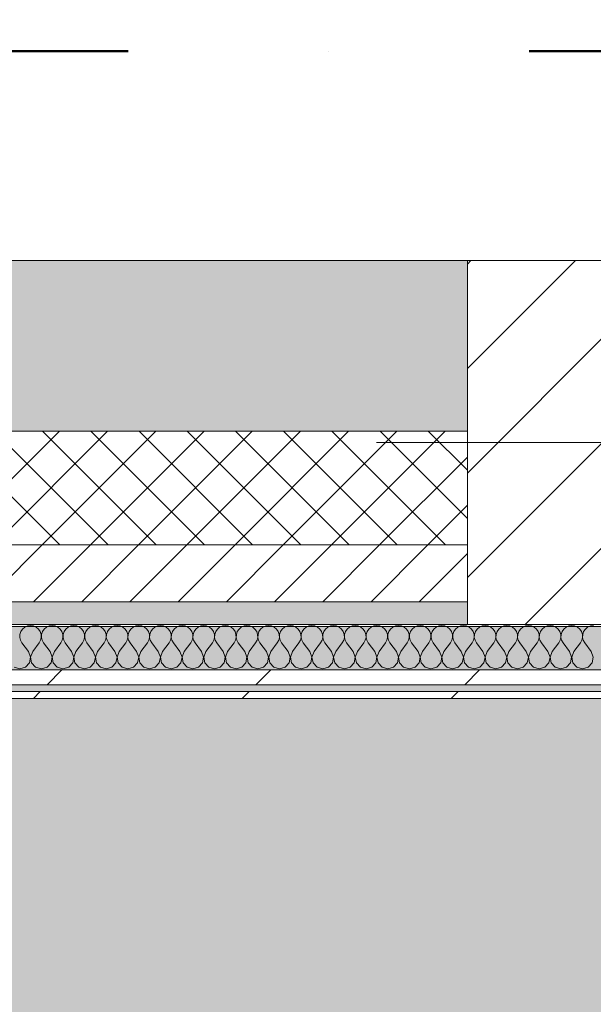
# Model space of a CAD drawing. Header units: millimetres. Extents: x -30280 to 19093, y -19284 to 4746.
# Tile 213 of 256: x -4143 to -3638, y -12673 to -11807. Entities that reach past the tile are written whole.
import ezdxf

# ---------------------------------------------------------------- set-up
doc = ezdxf.new("R2010")
doc.units = ezdxf.units.MM
doc.header["$MEASUREMENT"] = 0
doc.linetypes.add('Punto & Rayas', pattern=[670.277762, 317.5, -176.388889, 0, -176.388874])
doc.linetypes.add('Wipeout_Contour', pattern=[1000, 0, -1000])
for name, color, linetype, lineweight, true_color in [('01_2D_Ambit_Pluma_Nº__242', 7, 'Continuous', 50, 0xfb0013), ('12_FAÇ_Façana_Pluma_Nº__102', 7, 'Continuous', 5, 0xcccccc), ('12_FAÇ_Façana_Pluma_Nº__174', 7, 'Continuous', 13, 0xe4ad2c), ('12_FAÇ_Façana_Pluma_Nº__176', 7, 'Continuous', 15, 0x93a0c6), ('Nuevo_07_CR_Cel Ras pladur_Pluma_Nº__102', 7, 'Continuous', 5, 0xcccccc), ('Nuevo_08_E_Envans secs_Pluma_Nº__102', 7, 'Continuous', 5, 0xcccccc), ('Nuevo_08_E_Envans secs_Pluma_Nº__171', 171, 'Continuous', 13, 0xaaaaff), ('Nuevo_08_E_Envans secs_Pluma_Nº__177', 7, 'Continuous', 15, 0xf7e046)]:
    doc.layers.add(name, color=color, linetype=linetype, lineweight=lineweight, true_color=true_color)
for name, color, linetype in [('10_ESTR_Pilars', 7, 'Continuous'), ('12_FAÇ_Façana', 7, 'Continuous'), ('Nuevo_07_CR_Cel Ras pladur', 7, 'Continuous'), ('Nuevo_08_E_Envans secs', 7, 'Continuous')]:
    doc.layers.add(name, color=color, linetype=linetype)
for name, color, linetype, lineweight in [('10_ESTR_Pilars_Pluma_Nº__20', 1, 'Continuous', 5), ('10_ESTR_Pilars_Pluma_Nº__28', 7, 'Continuous', 20), ('10_ESTR_Pilars_Pluma_Nº__42', 8, 'Continuous', 25), ('12_FAÇ_Façana_Pluma_Nº__2', 8, 'Continuous', 5), ('12_FAÇ_Façana_Pluma_Nº__7', 7, 'Continuous', 5), ('Nuevo_08_E_Envans secs_Pluma_Nº__1', 7, 'Continuous', 5)]:
    doc.layers.add(name, color=color, linetype=linetype, lineweight=lineweight)
pattern_1 = [(45, (0, 0), (-183.848, 183.848), [195, -65]), (45, (7e-14, 183.85), (-183.8478, 183.8478), [195, -65])]

# ---------------------------------------------------------------- blocks, each defined once
blk = doc.blocks.new('Forjado_1_1', base_point=(-28050.85, 1700.85))
at = {"layer": 'Nuevo_07_CR_Cel Ras pladur_Pluma_Nº__102', "linetype": 'Continuous', "lineweight": 0, "true_color": 0x333333}
h = blk.add_hatch(color=250, dxfattribs=at)
h.paths.add_polyline_path([(-28050.85, 1700.85), (-1702.11, 1700.85), (-1556.11, 1700.85), (-1556.11, -1703.98), (-1619.11, -1703.98), (-1619.11, -6940.7), (-1544.11, -6940.7), (-1544.11, -7505.7), (-1616.26, -7505.7), (-1616.05, -11923.98), (-1552.9, -11923.98), (-1552.9, -12503.98), (-2036.11, -12503.98), (-2036.11, -12340.7), (-6985.39, -12340.7), (-6985.39, -12549.28), (-7491.4, -12549.28), (-7491.4, -12393.7), (-10655.85, -12393.7), (-10657.1, -13685.07), (-1603.63, -13694.56), (-1609.23, -16937.98), (375.89, -16937.98), (375.89, -16738.98), (1128.89, -16738.98), (1128.89, -17066.98), (2622.91, -17066.98), (5778.89, -17066.98), (5778.89, -16738.98), (6378.89, -16738.98), (6378.89, -12488.98), (5778.89, -12488.98), (5763.89, -12069.98), (3832.9, -12069.98), (2768.91, -12069.98), (2768.91, -12619.14), (2622.91, -12619.14), (2622.91, -12069.98), (843.89, -12069.98), (843.89, -12503.98), (363.89, -12503.98), (363.89, -11923.98), (6641.89, -11923.98), (6627.87, -9203.97), (6003.89, -9207.42), (6010.89, -7490.7), (5790.89, -7490.7), (5790.89, -6940.7), (6010.89, -6940.7), (6010.89, -1710.7), (5770.89, -1710.7), (5770.89, 3861.73), (-28038.85, 3861.73)])
h.paths.add_polyline_path([(7.39, -9099.15), (-1192.61, -9099.15), (-1192.61, 1700.85), (7.39, 1700.85)], flags=0)
h.paths.add_polyline_path([(-1181.11, -11348.2), (-1181.11, -9848.2), (5718.89, -9848.2), (5718.89, -11348.2)], flags=0)
h.paths.add_polyline_path([(38, -16371.48), (-1162, -16371.48), (-1162, -12771.48), (38, -12771.48)], flags=0)
h.paths.add_polyline_path([(2309.36, -16371.48), (1109.36, -16371.48), (1109.36, -12771.48), (2309.36, -12771.48)], flags=0)
h.paths.add_polyline_path([(2226.83, -8799.15), (2226.83, 1400.85), (3726.83, 1400.85), (3726.83, -8799.15)], flags=0)
h.paths.add_polyline_path([(3832.9, -12471.48), (5032.9, -12471.48), (5032.9, -16671.48), (3832.9, -16671.48)], flags=0)
at = {"layer": 'Nuevo_07_CR_Cel Ras pladur_Pluma_Nº__102', "color": 254, "linetype": 'Continuous', "lineweight": 5, "true_color": 0xcccccc, "flags": 128}
blk.add_lwpolyline([(1128.89, -16738.98), (375.89, -16738.98), (375.89, -16937.98), (-1609.23, -16937.98), (-1603.63, -13694.56), (-10657.1, -13685.07), (-10655.85, -12393.7), (-7491.4, -12393.7), (-7491.4, -12549.28), (-6985.39, -12549.28), (-6985.39, -12340.7), (-2036.11, -12340.7), (-2036.11, -12503.98), (-1552.9, -12503.98), (-1552.9, -11923.98), (-1616.05, -11923.98), (-1616.26, -7505.7)], dxfattribs=at)
blk = doc.blocks.new('Muro_21_1', base_point=(-3301.11, -12338.98))
at = {"layer": '12_FAÇ_Façana_Pluma_Nº__102', "linetype": 'Continuous', "lineweight": 0, "true_color": 0xe5e5e5}
blk.add_hatch(color=254, dxfattribs=at).paths.add_polyline_path([(-5841.11, -12018.98), (-5841.11, -12168.98), (-3748.89, -12168.98), (-3748.89, -12018.98)])
at = {"layer": '12_FAÇ_Façana_Pluma_Nº__174', "linetype": 'Continuous', "lineweight": 13, "true_color": 0xe4ad2c}
h = blk.add_hatch(dxfattribs=at)
h.set_pattern_fill('SATE_Aislamiento_0001', color=42, style=0, pattern_type=2)
h.set_pattern_definition([(45, (0, 0), (-21.213203, 21.213203), []), (135, (0, 0), (21.213203, 21.213203), [])])
h.paths.add_polyline_path([(-5841.11, -12268.98), (-3748.89, -12268.98), (-3748.89, -12168.98), (-5841.11, -12168.98)])
at = {"layer": '12_FAÇ_Façana_Pluma_Nº__176', "linetype": 'Continuous', "lineweight": 0, "true_color": 0x495063}
blk.add_hatch(color=251, dxfattribs=at).paths.add_polyline_path([(-5841.11, -12338.98), (-3748.89, -12338.98), (-3748.89, -12318.98), (-5841.11, -12318.98)])
at = {"layer": '12_FAÇ_Façana_Pluma_Nº__2', "linetype": 'Continuous', "lineweight": 5}
h = blk.add_hatch(dxfattribs=at)
h.set_pattern_fill('Ceramic_0001', color=8, style=0, pattern_type=2)
h.set_pattern_definition([(45, (0, 0), (-21.213203, 21.213203), [])])
h.paths.add_polyline_path([(-5841.11, -12318.98), (-3748.89, -12318.98), (-3748.89, -12268.98), (-5841.11, -12268.98)])
at = {"layer": '12_FAÇ_Façana_Pluma_Nº__7', "color": 7, "linetype": 'Continuous', "lineweight": 5}
for p, q in [((-5841.11, -12168.98), (-3748.89, -12168.98)), ((-5841.11, -12268.98), (-3748.89, -12268.98)), ((-5841.11, -12318.98), (-3748.89, -12318.98))]:
    blk.add_line(p, q, dxfattribs=at)
at = {"layer": '12_FAÇ_Façana_Pluma_Nº__7', "color": 7, "linetype": 'Continuous', "lineweight": 5, "flags": 128}
for points in [[(-3748.89, -12018.98), (-5841.11, -12018.98)], [(-5841.11, -12338.98), (-3748.89, -12338.98)]]:
    blk.add_lwpolyline(points, dxfattribs=at)
blk = doc.blocks.new('*X784')
at = {"layer": 'Nuevo_08_E_Envans secs_Pluma_Nº__102', "color": 254, "linetype": 'Continuous', "lineweight": 5, "true_color": 0xcccccc}
for p, q in [((-4141.85, -12345.19), (-4142.69, -12347.68)), ((-4140.36, -12343.03), (-4141.85, -12345.19)), ((-4138.34, -12341.35), (-4140.36, -12343.03)), ((-4135.94, -12340.29), (-4138.34, -12341.35)), ((-4133.33, -12339.93), (-4135.94, -12340.29)), ((-4130.73, -12340.29), (-4133.33, -12339.93)), ((-4128.33, -12341.35), (-4130.73, -12340.29)), ((-4126.3, -12343.03), (-4128.33, -12341.35)), ((-4124.81, -12345.19), (-4126.3, -12343.03)), ((-4123.98, -12347.68), (-4124.81, -12345.19)), ((-4122.8, -12345.19), (-4123.64, -12347.68)), ((-4121.32, -12343.03), (-4122.8, -12345.19)), ((-4119.29, -12341.35), (-4121.32, -12343.03)), ((-4116.89, -12340.29), (-4119.29, -12341.35)), ((-4114.29, -12339.93), (-4116.89, -12340.29)), ((-4111.68, -12340.29), (-4114.29, -12339.93)), ((-4109.28, -12341.35), (-4111.68, -12340.29)), ((-4107.26, -12343.03), (-4109.28, -12341.35)), ((-4105.77, -12345.19), (-4107.26, -12343.03)), ((-4104.93, -12347.68), (-4105.77, -12345.19)), ((-4103.76, -12345.19), (-4104.6, -12347.68)), ((-4102.27, -12343.03), (-4103.76, -12345.19)), ((-4100.25, -12341.35), (-4102.27, -12343.03)), ((-4097.84, -12340.29), (-4100.25, -12341.35)), ((-4095.24, -12339.93), (-4097.84, -12340.29)), ((-4092.64, -12340.29), (-4095.24, -12339.93)), ((-4090.23, -12341.35), (-4092.64, -12340.29)), ((-4088.21, -12343.03), (-4090.23, -12341.35)), ((-4086.72, -12345.19), (-4088.21, -12343.03)), ((-4085.88, -12347.68), (-4086.72, -12345.19)), ((-4084.71, -12345.19), (-4085.55, -12347.68)), ((-4083.22, -12343.03), (-4084.71, -12345.19)), ((-4081.2, -12341.35), (-4083.22, -12343.03)), ((-4078.79, -12340.29), (-4081.2, -12341.35)), ((-4076.19, -12339.93), (-4078.79, -12340.29)), ((-4073.59, -12340.29), (-4076.19, -12339.93)), ((-4071.18, -12341.35), (-4073.59, -12340.29)), ((-4069.16, -12343.03), (-4071.18, -12341.35)), ((-4067.67, -12345.19), (-4069.16, -12343.03)), ((-4066.83, -12347.68), (-4067.67, -12345.19)), ((-4065.66, -12345.19), (-4066.5, -12347.68)), ((-4064.17, -12343.03), (-4065.66, -12345.19)), ((-4062.15, -12341.35), (-4064.17, -12343.03)), ((-4059.75, -12340.29), (-4062.15, -12341.35)), ((-4057.14, -12339.93), (-4059.75, -12340.29)), ((-4054.54, -12340.29), (-4057.14, -12339.93)), ((-4052.14, -12341.35), (-4054.54, -12340.29)), ((-4050.11, -12343.03), (-4052.14, -12341.35)), ((-4048.62, -12345.19), (-4050.11, -12343.03)), ((-4047.78, -12347.68), (-4048.62, -12345.19)), ((-4046.61, -12345.19), (-4047.45, -12347.68)), ((-4045.13, -12343.03), (-4046.61, -12345.19)), ((-4043.1, -12341.35), (-4045.13, -12343.03)), ((-4040.7, -12340.29), (-4043.1, -12341.35)), ((-4038.1, -12339.93), (-4040.7, -12340.29)), ((-4035.49, -12340.29), (-4038.1, -12339.93)), ((-4033.09, -12341.35), (-4035.49, -12340.29)), ((-4031.06, -12343.03), (-4033.09, -12341.35)), ((-4029.58, -12345.19), (-4031.06, -12343.03)), ((-4028.74, -12347.68), (-4029.58, -12345.19)), ((-4027.57, -12345.19), (-4028.41, -12347.68)), ((-4026.08, -12343.03), (-4027.57, -12345.19)), ((-4024.05, -12341.35), (-4026.08, -12343.03)), ((-4021.65, -12340.29), (-4024.05, -12341.35)), ((-4019.05, -12339.93), (-4021.65, -12340.29)), ((-4016.45, -12340.29), (-4019.05, -12339.93)), ((-4014.04, -12341.35), (-4016.45, -12340.29)), ((-4012.02, -12343.03), (-4014.04, -12341.35)), ((-4010.53, -12345.19), (-4012.02, -12343.03)), ((-4009.69, -12347.68), (-4010.53, -12345.19)), ((-4008.52, -12345.19), (-4009.36, -12347.68)), ((-4007.03, -12343.03), (-4008.52, -12345.19)), ((-4005.01, -12341.35), (-4007.03, -12343.03)), ((-4002.6, -12340.29), (-4005.01, -12341.35)), ((-4000, -12339.93), (-4002.6, -12340.29)), ((-3997.4, -12340.29), (-4000, -12339.93)), ((-3994.99, -12341.35), (-3997.4, -12340.29)), ((-3992.97, -12343.03), (-3994.99, -12341.35)), ((-3991.48, -12345.19), (-3992.97, -12343.03)), ((-3990.64, -12347.68), (-3991.48, -12345.19)), ((-3989.47, -12345.19), (-3990.31, -12347.68)), ((-3987.98, -12343.03), (-3989.47, -12345.19)), ((-3985.96, -12341.35), (-3987.98, -12343.03)), ((-3983.55, -12340.29), (-3985.96, -12341.35)), ((-3980.95, -12339.93), (-3983.55, -12340.29)), ((-3978.35, -12340.29), (-3980.95, -12339.93)), ((-3975.95, -12341.35), (-3978.35, -12340.29)), ((-3973.92, -12343.03), (-3975.95, -12341.35)), ((-3972.43, -12345.19), (-3973.92, -12343.03)), ((-3971.59, -12347.68), (-3972.43, -12345.19)), ((-3970.42, -12345.19), (-3971.26, -12347.68)), ((-3968.94, -12343.03), (-3970.42, -12345.19)), ((-3966.91, -12341.35), (-3968.94, -12343.03)), ((-3964.51, -12340.29), (-3966.91, -12341.35)), ((-3961.9, -12339.93), (-3964.51, -12340.29)), ((-3959.3, -12340.29), (-3961.9, -12339.93)), ((-3956.9, -12341.35), (-3959.3, -12340.29)), ((-3954.87, -12343.03), (-3956.9, -12341.35)), ((-3953.39, -12345.19), (-3954.87, -12343.03)), ((-3952.55, -12347.68), (-3953.39, -12345.19)), ((-3951.38, -12345.19), (-3952.22, -12347.68)), ((-3949.89, -12343.03), (-3951.38, -12345.19)), ((-3947.86, -12341.35), (-3949.89, -12343.03)), ((-3945.46, -12340.29), (-3947.86, -12341.35)), ((-3942.86, -12339.93), (-3945.46, -12340.29)), ((-3940.25, -12340.29), (-3942.86, -12339.93)), ((-3937.85, -12341.35), (-3940.25, -12340.29)), ((-3935.83, -12343.03), (-3937.85, -12341.35)), ((-3934.34, -12345.19), (-3935.83, -12343.03)), ((-3933.5, -12347.68), (-3934.34, -12345.19)), ((-3932.33, -12345.19), (-3933.17, -12347.68)), ((-3930.84, -12343.03), (-3932.33, -12345.19)), ((-3928.82, -12341.35), (-3930.84, -12343.03)), ((-3926.41, -12340.29), (-3928.82, -12341.35)), ((-3923.81, -12339.93), (-3926.41, -12340.29)), ((-3921.21, -12340.29), (-3923.81, -12339.93)), ((-3918.8, -12341.35), (-3921.21, -12340.29)), ((-3916.78, -12343.03), (-3918.8, -12341.35)), ((-3915.29, -12345.19), (-3916.78, -12343.03)), ((-3914.45, -12347.68), (-3915.29, -12345.19)), ((-3913.28, -12345.19), (-3914.12, -12347.68)), ((-3911.79, -12343.03), (-3913.28, -12345.19)), ((-3909.77, -12341.35), (-3911.79, -12343.03)), ((-3907.36, -12340.29), (-3909.77, -12341.35)), ((-3904.76, -12339.93), (-3907.36, -12340.29)), ((-3902.16, -12340.29), (-3904.76, -12339.93)), ((-3899.75, -12341.35), (-3902.16, -12340.29)), ((-3897.73, -12343.03), (-3899.75, -12341.35)), ((-3896.24, -12345.19), (-3897.73, -12343.03)), ((-3895.4, -12347.68), (-3896.24, -12345.19)), ((-3894.23, -12345.19), (-3895.07, -12347.68)), ((-3892.74, -12343.03), (-3894.23, -12345.19)), ((-3890.72, -12341.35), (-3892.74, -12343.03)), ((-3888.32, -12340.29), (-3890.72, -12341.35)), ((-3885.71, -12339.93), (-3888.32, -12340.29)), ((-3883.11, -12340.29), (-3885.71, -12339.93)), ((-3880.71, -12341.35), (-3883.11, -12340.29)), ((-3878.68, -12343.03), (-3880.71, -12341.35)), ((-3877.2, -12345.19), (-3878.68, -12343.03)), ((-3876.36, -12347.68), (-3877.2, -12345.19)), ((-3875.19, -12345.19), (-3876.02, -12347.68)), ((-3873.7, -12343.03), (-3875.19, -12345.19)), ((-3871.67, -12341.35), (-3873.7, -12343.03)), ((-3869.27, -12340.29), (-3871.67, -12341.35)), ((-3866.67, -12339.93), (-3869.27, -12340.29)), ((-3864.06, -12340.29), (-3866.67, -12339.93)), ((-3861.66, -12341.35), (-3864.06, -12340.29)), ((-3859.64, -12343.03), (-3861.66, -12341.35)), ((-3858.15, -12345.19), (-3859.64, -12343.03)), ((-3857.31, -12347.68), (-3858.15, -12345.19)), ((-3856.14, -12345.19), (-3856.98, -12347.68)), ((-3854.65, -12343.03), (-3856.14, -12345.19)), ((-3852.63, -12341.35), (-3854.65, -12343.03)), ((-3850.22, -12340.29), (-3852.63, -12341.35)), ((-3847.62, -12339.93), (-3850.22, -12340.29)), ((-3845.02, -12340.29), (-3847.62, -12339.93)), ((-3842.61, -12341.35), (-3845.02, -12340.29)), ((-3840.59, -12343.03), (-3842.61, -12341.35)), ((-3839.1, -12345.19), (-3840.59, -12343.03)), ((-3838.26, -12347.68), (-3839.1, -12345.19)), ((-3837.09, -12345.19), (-3837.93, -12347.68)), ((-3835.6, -12343.03), (-3837.09, -12345.19)), ((-3833.58, -12341.35), (-3835.6, -12343.03)), ((-3831.17, -12340.29), (-3833.58, -12341.35)), ((-3828.57, -12339.93), (-3831.17, -12340.29)), ((-3825.97, -12340.29), (-3828.57, -12339.93)), ((-3823.56, -12341.35), (-3825.97, -12340.29)), ((-3821.54, -12343.03), (-3823.56, -12341.35)), ((-3820.05, -12345.19), (-3821.54, -12343.03)), ((-3819.21, -12347.68), (-3820.05, -12345.19)), ((-3818.04, -12345.19), (-3818.88, -12347.68)), ((-3816.55, -12343.03), (-3818.04, -12345.19)), ((-3814.53, -12341.35), (-3816.55, -12343.03)), ((-3812.13, -12340.29), (-3814.53, -12341.35)), ((-3809.52, -12339.93), (-3812.13, -12340.29)), ((-3806.92, -12340.29), (-3809.52, -12339.93)), ((-3804.52, -12341.35), (-3806.92, -12340.29)), ((-3802.49, -12343.03), (-3804.52, -12341.35)), ((-3801.01, -12345.19), (-3802.49, -12343.03)), ((-3800.17, -12347.68), (-3801.01, -12345.19)), ((-3798.99, -12345.19), (-3799.83, -12347.68)), ((-3797.51, -12343.03), (-3798.99, -12345.19)), ((-3795.48, -12341.35), (-3797.51, -12343.03)), ((-3793.08, -12340.29), (-3795.48, -12341.35)), ((-3790.48, -12339.93), (-3793.08, -12340.29)), ((-3787.87, -12340.29), (-3790.48, -12339.93)), ((-3785.47, -12341.35), (-3787.87, -12340.29)), ((-3783.45, -12343.03), (-3785.47, -12341.35)), ((-3781.96, -12345.19), (-3783.45, -12343.03)), ((-3781.12, -12347.68), (-3781.96, -12345.19)), ((-3779.95, -12345.19), (-3780.79, -12347.68)), ((-3778.46, -12343.03), (-3779.95, -12345.19)), ((-3776.44, -12341.35), (-3778.46, -12343.03)), ((-3774.03, -12340.29), (-3776.44, -12341.35)), ((-3771.43, -12339.93), (-3774.03, -12340.29)), ((-3768.83, -12340.29), (-3771.43, -12339.93)), ((-3766.42, -12341.35), (-3768.83, -12340.29)), ((-3764.4, -12343.03), (-3766.42, -12341.35)), ((-3762.91, -12345.19), (-3764.4, -12343.03)), ((-3762.07, -12347.68), (-3762.91, -12345.19)), ((-3760.9, -12345.19), (-3761.74, -12347.68)), ((-3759.41, -12343.03), (-3760.9, -12345.19)), ((-3757.39, -12341.35), (-3759.41, -12343.03)), ((-3754.98, -12340.29), (-3757.39, -12341.35)), ((-3752.38, -12339.93), (-3754.98, -12340.29)), ((-3749.78, -12340.29), (-3752.38, -12339.93)), ((-3747.37, -12341.35), (-3749.78, -12340.29)), ((-3745.35, -12343.03), (-3747.37, -12341.35)), ((-3743.86, -12345.19), (-3745.35, -12343.03)), ((-3743.02, -12347.68), (-3743.86, -12345.19)), ((-3741.85, -12345.19), (-3742.69, -12347.68)), ((-3740.36, -12343.03), (-3741.85, -12345.19)), ((-3738.34, -12341.35), (-3740.36, -12343.03)), ((-3735.94, -12340.29), (-3738.34, -12341.35)), ((-3733.33, -12339.93), (-3735.94, -12340.29)), ((-3730.73, -12340.29), (-3733.33, -12339.93)), ((-3728.33, -12341.35), (-3730.73, -12340.29)), ((-3726.3, -12343.03), (-3728.33, -12341.35)), ((-3724.81, -12345.19), (-3726.3, -12343.03)), ((-3723.98, -12347.68), (-3724.81, -12345.19)), ((-3722.8, -12345.19), (-3723.64, -12347.68)), ((-3721.32, -12343.03), (-3722.8, -12345.19)), ((-3719.29, -12341.35), (-3721.32, -12343.03)), ((-3716.89, -12340.29), (-3719.29, -12341.35)), ((-3714.29, -12339.93), (-3716.89, -12340.29)), ((-3711.68, -12340.29), (-3714.29, -12339.93)), ((-3709.28, -12341.35), (-3711.68, -12340.29)), ((-3707.26, -12343.03), (-3709.28, -12341.35)), ((-3705.77, -12345.19), (-3707.26, -12343.03)), ((-3704.93, -12347.68), (-3705.77, -12345.19)), ((-3703.76, -12345.19), (-3704.6, -12347.68)), ((-3702.27, -12343.03), (-3703.76, -12345.19)), ((-3700.25, -12341.35), (-3702.27, -12343.03)), ((-3697.84, -12340.29), (-3700.25, -12341.35)), ((-3695.24, -12339.93), (-3697.84, -12340.29)), ((-3692.64, -12340.29), (-3695.24, -12339.93)), ((-3690.23, -12341.35), (-3692.64, -12340.29)), ((-3688.21, -12343.03), (-3690.23, -12341.35)), ((-3686.72, -12345.19), (-3688.21, -12343.03)), ((-3685.88, -12347.68), (-3686.72, -12345.19)), ((-3684.71, -12345.19), (-3685.55, -12347.68)), ((-3683.22, -12343.03), (-3684.71, -12345.19)), ((-3681.2, -12341.35), (-3683.22, -12343.03)), ((-3678.79, -12340.29), (-3681.2, -12341.35)), ((-3676.19, -12339.93), (-3678.79, -12340.29)), ((-3673.59, -12340.29), (-3676.19, -12339.93)), ((-3671.18, -12341.35), (-3673.59, -12340.29)), ((-3669.16, -12343.03), (-3671.18, -12341.35)), ((-3667.67, -12345.19), (-3669.16, -12343.03)), ((-3666.83, -12347.68), (-3667.67, -12345.19)), ((-3665.66, -12345.19), (-3666.5, -12347.68)), ((-3664.17, -12343.03), (-3665.66, -12345.19)), ((-3662.15, -12341.35), (-3664.17, -12343.03)), ((-3659.75, -12340.29), (-3662.15, -12341.35)), ((-3657.14, -12339.93), (-3659.75, -12340.29)), ((-3654.54, -12340.29), (-3657.14, -12339.93)), ((-3652.14, -12341.35), (-3654.54, -12340.29)), ((-3650.11, -12343.03), (-3652.14, -12341.35)), ((-3648.62, -12345.19), (-3650.11, -12343.03)), ((-3647.78, -12347.68), (-3648.62, -12345.19)), ((-3646.61, -12345.19), (-3647.45, -12347.68)), ((-3645.13, -12343.03), (-3646.61, -12345.19)), ((-3643.1, -12341.35), (-3645.13, -12343.03)), ((-3640.7, -12340.29), (-3643.1, -12341.35)), ((-3638.1, -12339.93), (-3640.7, -12340.29)), ((-4142.69, -12347.68), (-4142.82, -12350.31)), ((-4142.82, -12350.31), (-4142.22, -12352.87)), ((-4142.22, -12352.87), (-4140.95, -12355.17)), ((-4135.24, -12362.79), (-4140.95, -12355.17)), ((-4131.43, -12362.79), (-4125.71, -12355.17)), ((-4125.71, -12355.17), (-4124.44, -12352.87)), ((-4124.44, -12352.87), (-4123.85, -12350.31)), ((-4123.85, -12350.31), (-4123.98, -12347.68)), ((-4123.64, -12347.68), (-4123.77, -12350.31)), ((-4123.77, -12350.31), (-4123.18, -12352.87)), ((-4123.18, -12352.87), (-4121.9, -12355.17)), ((-4116.19, -12362.79), (-4121.9, -12355.17)), ((-4112.38, -12362.79), (-4106.67, -12355.17)), ((-4106.67, -12355.17), (-4105.4, -12352.87)), ((-4105.4, -12352.87), (-4104.8, -12350.31)), ((-4104.8, -12350.31), (-4104.93, -12347.68)), ((-4104.6, -12347.68), (-4104.72, -12350.31)), ((-4104.72, -12350.31), (-4104.13, -12352.87)), ((-4104.13, -12352.87), (-4102.86, -12355.17)), ((-4097.14, -12362.79), (-4102.86, -12355.17)), ((-4093.33, -12362.79), (-4087.62, -12355.17)), ((-4087.62, -12355.17), (-4086.35, -12352.87)), ((-4086.35, -12352.87), (-4085.75, -12350.31)), ((-4085.75, -12350.31), (-4085.88, -12347.68)), ((-4085.55, -12347.68), (-4085.68, -12350.31)), ((-4085.68, -12350.31), (-4085.08, -12352.87)), ((-4085.08, -12352.87), (-4083.81, -12355.17)), ((-4078.1, -12362.79), (-4083.81, -12355.17)), ((-4074.29, -12362.79), (-4068.57, -12355.17)), ((-4068.57, -12355.17), (-4067.3, -12352.87)), ((-4067.3, -12352.87), (-4066.71, -12350.31)), ((-4066.71, -12350.31), (-4066.83, -12347.68)), ((-4066.5, -12347.68), (-4066.63, -12350.31)), ((-4066.63, -12350.31), (-4066.03, -12352.87)), ((-4066.03, -12352.87), (-4064.76, -12355.17)), ((-4059.05, -12362.79), (-4064.76, -12355.17)), ((-4055.24, -12362.79), (-4049.52, -12355.17)), ((-4049.52, -12355.17), (-4048.25, -12352.87)), ((-4048.25, -12352.87), (-4047.66, -12350.31)), ((-4047.66, -12350.31), (-4047.78, -12347.68)), ((-4047.45, -12347.68), (-4047.58, -12350.31)), ((-4047.58, -12350.31), (-4046.99, -12352.87)), ((-4046.99, -12352.87), (-4045.71, -12355.17)), ((-4040, -12362.79), (-4045.71, -12355.17)), ((-4036.19, -12362.79), (-4030.48, -12355.17)), ((-4030.48, -12355.17), (-4029.2, -12352.87)), ((-4029.2, -12352.87), (-4028.61, -12350.31)), ((-4028.61, -12350.31), (-4028.74, -12347.68)), ((-4028.41, -12347.68), (-4028.53, -12350.31)), ((-4028.53, -12350.31), (-4027.94, -12352.87)), ((-4027.94, -12352.87), (-4026.67, -12355.17)), ((-4020.95, -12362.79), (-4026.67, -12355.17)), ((-4017.14, -12362.79), (-4011.43, -12355.17)), ((-4011.43, -12355.17), (-4010.16, -12352.87)), ((-4010.16, -12352.87), (-4009.56, -12350.31)), ((-4009.56, -12350.31), (-4009.69, -12347.68)), ((-4009.36, -12347.68), (-4009.49, -12350.31)), ((-4009.49, -12350.31), (-4008.89, -12352.87)), ((-4008.89, -12352.87), (-4007.62, -12355.17)), ((-4001.9, -12362.79), (-4007.62, -12355.17)), ((-3998.1, -12362.79), (-3992.38, -12355.17)), ((-3992.38, -12355.17), (-3991.11, -12352.87)), ((-3991.11, -12352.87), (-3990.51, -12350.31)), ((-3990.51, -12350.31), (-3990.64, -12347.68)), ((-3990.31, -12347.68), (-3990.44, -12350.31)), ((-3990.44, -12350.31), (-3989.84, -12352.87)), ((-3989.84, -12352.87), (-3988.57, -12355.17)), ((-3982.86, -12362.79), (-3988.57, -12355.17)), ((-3979.05, -12362.79), (-3973.33, -12355.17)), ((-3973.33, -12355.17), (-3972.06, -12352.87)), ((-3972.06, -12352.87), (-3971.47, -12350.31)), ((-3971.47, -12350.31), (-3971.59, -12347.68)), ((-3971.26, -12347.68), (-3971.39, -12350.31)), ((-3971.39, -12350.31), (-3970.8, -12352.87)), ((-3970.8, -12352.87), (-3969.52, -12355.17)), ((-3963.81, -12362.79), (-3969.52, -12355.17)), ((-3960, -12362.79), (-3954.29, -12355.17)), ((-3954.29, -12355.17), (-3953.01, -12352.87)), ((-3953.01, -12352.87), (-3952.42, -12350.31)), ((-3952.42, -12350.31), (-3952.55, -12347.68)), ((-3952.22, -12347.68), (-3952.34, -12350.31)), ((-3952.34, -12350.31), (-3951.75, -12352.87)), ((-3951.75, -12352.87), (-3950.48, -12355.17)), ((-3944.76, -12362.79), (-3950.48, -12355.17)), ((-3940.95, -12362.79), (-3935.24, -12355.17)), ((-3935.24, -12355.17), (-3933.97, -12352.87)), ((-3933.97, -12352.87), (-3933.37, -12350.31)), ((-3933.37, -12350.31), (-3933.5, -12347.68)), ((-3933.17, -12347.68), (-3933.29, -12350.31)), ((-3933.29, -12350.31), (-3932.7, -12352.87)), ((-3932.7, -12352.87), (-3931.43, -12355.17)), ((-3925.71, -12362.79), (-3931.43, -12355.17)), ((-3921.9, -12362.79), (-3916.19, -12355.17)), ((-3916.19, -12355.17), (-3914.92, -12352.87)), ((-3914.92, -12352.87), (-3914.32, -12350.31)), ((-3914.32, -12350.31), (-3914.45, -12347.68)), ((-3914.12, -12347.68), (-3914.25, -12350.31)), ((-3914.25, -12350.31), (-3913.65, -12352.87)), ((-3913.65, -12352.87), (-3912.38, -12355.17)), ((-3906.67, -12362.79), (-3912.38, -12355.17)), ((-3902.86, -12362.79), (-3897.14, -12355.17)), ((-3897.14, -12355.17), (-3895.87, -12352.87)), ((-3895.87, -12352.87), (-3895.28, -12350.31)), ((-3895.28, -12350.31), (-3895.4, -12347.68)), ((-3895.07, -12347.68), (-3895.2, -12350.31)), ((-3895.2, -12350.31), (-3894.6, -12352.87)), ((-3894.6, -12352.87), (-3893.33, -12355.17)), ((-3887.62, -12362.79), (-3893.33, -12355.17)), ((-3883.81, -12362.79), (-3878.1, -12355.17)), ((-3878.1, -12355.17), (-3876.82, -12352.87)), ((-3876.82, -12352.87), (-3876.23, -12350.31)), ((-3876.23, -12350.31), (-3876.36, -12347.68)), ((-3876.02, -12347.68), (-3876.15, -12350.31)), ((-3876.15, -12350.31), (-3875.56, -12352.87)), ((-3875.56, -12352.87), (-3874.29, -12355.17)), ((-3868.57, -12362.79), (-3874.29, -12355.17)), ((-3864.76, -12362.79), (-3859.05, -12355.17)), ((-3859.05, -12355.17), (-3857.78, -12352.87)), ((-3857.78, -12352.87), (-3857.18, -12350.31)), ((-3857.18, -12350.31), (-3857.31, -12347.68)), ((-3856.98, -12347.68), (-3857.1, -12350.31)), ((-3857.1, -12350.31), (-3856.51, -12352.87)), ((-3856.51, -12352.87), (-3855.24, -12355.17)), ((-3849.52, -12362.79), (-3855.24, -12355.17)), ((-3845.71, -12362.79), (-3840, -12355.17)), ((-3840, -12355.17), (-3838.73, -12352.87)), ((-3838.73, -12352.87), (-3838.13, -12350.31)), ((-3838.13, -12350.31), (-3838.26, -12347.68)), ((-3837.93, -12347.68), (-3838.06, -12350.31)), ((-3838.06, -12350.31), (-3837.46, -12352.87)), ((-3837.46, -12352.87), (-3836.19, -12355.17)), ((-3830.48, -12362.79), (-3836.19, -12355.17)), ((-3826.67, -12362.79), (-3820.95, -12355.17)), ((-3820.95, -12355.17), (-3819.68, -12352.87)), ((-3819.68, -12352.87), (-3819.09, -12350.31)), ((-3819.09, -12350.31), (-3819.21, -12347.68)), ((-3818.88, -12347.68), (-3819.01, -12350.31)), ((-3819.01, -12350.31), (-3818.41, -12352.87)), ((-3818.41, -12352.87), (-3817.14, -12355.17)), ((-3811.43, -12362.79), (-3817.14, -12355.17)), ((-3807.62, -12362.79), (-3801.9, -12355.17)), ((-3801.9, -12355.17), (-3800.63, -12352.87)), ((-3800.63, -12352.87), (-3800.04, -12350.31)), ((-3800.04, -12350.31), (-3800.17, -12347.68)), ((-3799.83, -12347.68), (-3799.96, -12350.31)), ((-3799.96, -12350.31), (-3799.37, -12352.87)), ((-3799.37, -12352.87), (-3798.1, -12355.17)), ((-3792.38, -12362.79), (-3798.1, -12355.17)), ((-3788.57, -12362.79), (-3782.86, -12355.17)), ((-3782.86, -12355.17), (-3781.59, -12352.87)), ((-3781.59, -12352.87), (-3780.99, -12350.31)), ((-3780.99, -12350.31), (-3781.12, -12347.68)), ((-3780.79, -12347.68), (-3780.91, -12350.31)), ((-3780.91, -12350.31), (-3780.32, -12352.87)), ((-3780.32, -12352.87), (-3779.05, -12355.17)), ((-3773.33, -12362.79), (-3779.05, -12355.17)), ((-3769.52, -12362.79), (-3763.81, -12355.17)), ((-3763.81, -12355.17), (-3762.54, -12352.87)), ((-3762.54, -12352.87), (-3761.94, -12350.31)), ((-3761.94, -12350.31), (-3762.07, -12347.68)), ((-3761.74, -12347.68), (-3761.87, -12350.31)), ((-3761.87, -12350.31), (-3761.27, -12352.87)), ((-3761.27, -12352.87), (-3760, -12355.17)), ((-3754.29, -12362.79), (-3760, -12355.17)), ((-3750.48, -12362.79), (-3744.76, -12355.17)), ((-3744.76, -12355.17), (-3743.49, -12352.87)), ((-3743.49, -12352.87), (-3742.9, -12350.31)), ((-3742.9, -12350.31), (-3743.02, -12347.68)), ((-3742.69, -12347.68), (-3742.82, -12350.31)), ((-3742.82, -12350.31), (-3742.22, -12352.87)), ((-3742.22, -12352.87), (-3740.95, -12355.17)), ((-3735.24, -12362.79), (-3740.95, -12355.17)), ((-3731.43, -12362.79), (-3725.71, -12355.17)), ((-3725.71, -12355.17), (-3724.44, -12352.87)), ((-3724.44, -12352.87), (-3723.85, -12350.31)), ((-3723.85, -12350.31), (-3723.98, -12347.68)), ((-3723.64, -12347.68), (-3723.77, -12350.31)), ((-3723.77, -12350.31), (-3723.18, -12352.87)), ((-3723.18, -12352.87), (-3721.9, -12355.17)), ((-3716.19, -12362.79), (-3721.9, -12355.17)), ((-3712.38, -12362.79), (-3706.67, -12355.17)), ((-3706.67, -12355.17), (-3705.4, -12352.87)), ((-3705.4, -12352.87), (-3704.8, -12350.31)), ((-3704.8, -12350.31), (-3704.93, -12347.68)), ((-3704.6, -12347.68), (-3704.72, -12350.31)), ((-3704.72, -12350.31), (-3704.13, -12352.87)), ((-3704.13, -12352.87), (-3702.86, -12355.17)), ((-3697.14, -12362.79), (-3702.86, -12355.17)), ((-3693.33, -12362.79), (-3687.62, -12355.17)), ((-3687.62, -12355.17), (-3686.35, -12352.87)), ((-3686.35, -12352.87), (-3685.75, -12350.31)), ((-3685.75, -12350.31), (-3685.88, -12347.68)), ((-3685.55, -12347.68), (-3685.68, -12350.31)), ((-3685.68, -12350.31), (-3685.08, -12352.87)), ((-3685.08, -12352.87), (-3683.81, -12355.17)), ((-3678.1, -12362.79), (-3683.81, -12355.17)), ((-3674.29, -12362.79), (-3668.57, -12355.17)), ((-3668.57, -12355.17), (-3667.3, -12352.87)), ((-3667.3, -12352.87), (-3666.71, -12350.31)), ((-3666.71, -12350.31), (-3666.83, -12347.68)), ((-3666.5, -12347.68), (-3666.63, -12350.31)), ((-3666.63, -12350.31), (-3666.03, -12352.87)), ((-3666.03, -12352.87), (-3664.76, -12355.17)), ((-3659.05, -12362.79), (-3664.76, -12355.17)), ((-3655.24, -12362.79), (-3649.52, -12355.17)), ((-3649.52, -12355.17), (-3648.25, -12352.87)), ((-3648.25, -12352.87), (-3647.66, -12350.31)), ((-3647.66, -12350.31), (-3647.78, -12347.68)), ((-3647.45, -12347.68), (-3647.58, -12350.31)), ((-3647.58, -12350.31), (-3646.99, -12352.87)), ((-3646.99, -12352.87), (-3645.71, -12355.17)), ((-3640, -12362.79), (-3645.71, -12355.17)), ((-4133.37, -12367.64), (-4135.24, -12362.79)), ((-4131.43, -12362.79), (-4133.29, -12367.64)), ((-4114.32, -12367.64), (-4116.19, -12362.79)), ((-4112.38, -12362.79), (-4114.25, -12367.64)), ((-4095.28, -12367.64), (-4097.14, -12362.79)), ((-4093.33, -12362.79), (-4095.2, -12367.64)), ((-4076.23, -12367.64), (-4078.1, -12362.79)), ((-4074.29, -12362.79), (-4076.15, -12367.64)), ((-4057.18, -12367.64), (-4059.05, -12362.79)), ((-4055.24, -12362.79), (-4057.1, -12367.64)), ((-4038.13, -12367.64), (-4040, -12362.79)), ((-4036.19, -12362.79), (-4038.06, -12367.64)), ((-4019.09, -12367.64), (-4020.95, -12362.79)), ((-4017.14, -12362.79), (-4019.01, -12367.64)), ((-4000.04, -12367.64), (-4001.9, -12362.79)), ((-3998.1, -12362.79), (-3999.96, -12367.64)), ((-3980.99, -12367.64), (-3982.86, -12362.79)), ((-3979.05, -12362.79), (-3980.91, -12367.64)), ((-3961.94, -12367.64), (-3963.81, -12362.79)), ((-3960, -12362.79), (-3961.87, -12367.64)), ((-3942.9, -12367.64), (-3944.76, -12362.79)), ((-3940.95, -12362.79), (-3942.82, -12367.64)), ((-3923.85, -12367.64), (-3925.71, -12362.79)), ((-3921.9, -12362.79), (-3923.77, -12367.64)), ((-3904.8, -12367.64), (-3906.67, -12362.79)), ((-3902.86, -12362.79), (-3904.72, -12367.64)), ((-3885.75, -12367.64), (-3887.62, -12362.79)), ((-3883.81, -12362.79), (-3885.68, -12367.64)), ((-3866.71, -12367.64), (-3868.57, -12362.79)), ((-3864.76, -12362.79), (-3866.63, -12367.64)), ((-3847.66, -12367.64), (-3849.52, -12362.79)), ((-3845.71, -12362.79), (-3847.58, -12367.64)), ((-3828.61, -12367.64), (-3830.48, -12362.79)), ((-3826.67, -12362.79), (-3828.53, -12367.64)), ((-3809.56, -12367.64), (-3811.43, -12362.79)), ((-3807.62, -12362.79), (-3809.49, -12367.64)), ((-3790.51, -12367.64), (-3792.38, -12362.79)), ((-3788.57, -12362.79), (-3790.44, -12367.64)), ((-3771.47, -12367.64), (-3773.33, -12362.79)), ((-3769.52, -12362.79), (-3771.39, -12367.64)), ((-3752.42, -12367.64), (-3754.29, -12362.79)), ((-3750.48, -12362.79), (-3752.34, -12367.64)), ((-3733.37, -12367.64), (-3735.24, -12362.79)), ((-3731.43, -12362.79), (-3733.29, -12367.64)), ((-3714.32, -12367.64), (-3716.19, -12362.79)), ((-3712.38, -12362.79), (-3714.25, -12367.64)), ((-3695.28, -12367.64), (-3697.14, -12362.79)), ((-3693.33, -12362.79), (-3695.2, -12367.64)), ((-3676.23, -12367.64), (-3678.1, -12362.79)), ((-3674.29, -12362.79), (-3676.15, -12367.64)), ((-3657.18, -12367.64), (-3659.05, -12362.79)), ((-3655.24, -12362.79), (-3657.1, -12367.64)), ((-3638.13, -12367.64), (-3640, -12362.79)), ((-4137.85, -12376.6), (-4134.34, -12372.76)), ((-4134.34, -12372.76), (-4133.37, -12367.64)), ((-4133.29, -12367.64), (-4132.33, -12372.76)), ((-4132.33, -12372.76), (-4128.82, -12376.6)), ((-4118.8, -12376.6), (-4115.29, -12372.76)), ((-4115.29, -12372.76), (-4114.32, -12367.64)), ((-4114.25, -12367.64), (-4113.28, -12372.76)), ((-4113.28, -12372.76), (-4109.77, -12376.6)), ((-4099.75, -12376.6), (-4096.24, -12372.76)), ((-4096.24, -12372.76), (-4095.28, -12367.64)), ((-4095.2, -12367.64), (-4094.23, -12372.76)), ((-4094.23, -12372.76), (-4090.72, -12376.6)), ((-4080.71, -12376.6), (-4077.2, -12372.76)), ((-4077.2, -12372.76), (-4076.23, -12367.64)), ((-4076.15, -12367.64), (-4075.19, -12372.76)), ((-4075.19, -12372.76), (-4071.67, -12376.6)), ((-4061.66, -12376.6), (-4058.15, -12372.76)), ((-4058.15, -12372.76), (-4057.18, -12367.64)), ((-4057.1, -12367.64), (-4056.14, -12372.76)), ((-4056.14, -12372.76), (-4052.63, -12376.6)), ((-4042.61, -12376.6), (-4039.1, -12372.76)), ((-4039.1, -12372.76), (-4038.13, -12367.64)), ((-4038.06, -12367.64), (-4037.09, -12372.76)), ((-4037.09, -12372.76), (-4033.58, -12376.6)), ((-4023.56, -12376.6), (-4020.05, -12372.76)), ((-4020.05, -12372.76), (-4019.09, -12367.64)), ((-4019.01, -12367.64), (-4018.04, -12372.76)), ((-4018.04, -12372.76), (-4014.53, -12376.6)), ((-4004.52, -12376.6), (-4001.01, -12372.76)), ((-4001.01, -12372.76), (-4000.04, -12367.64)), ((-3999.96, -12367.64), (-3998.99, -12372.76)), ((-3998.99, -12372.76), (-3995.48, -12376.6)), ((-3985.47, -12376.6), (-3981.96, -12372.76)), ((-3981.96, -12372.76), (-3980.99, -12367.64)), ((-3980.91, -12367.64), (-3979.95, -12372.76)), ((-3979.95, -12372.76), (-3976.44, -12376.6)), ((-3966.42, -12376.6), (-3962.91, -12372.76)), ((-3962.91, -12372.76), (-3961.94, -12367.64)), ((-3961.87, -12367.64), (-3960.9, -12372.76)), ((-3960.9, -12372.76), (-3957.39, -12376.6)), ((-3947.37, -12376.6), (-3943.86, -12372.76)), ((-3943.86, -12372.76), (-3942.9, -12367.64)), ((-3942.82, -12367.64), (-3941.85, -12372.76)), ((-3941.85, -12372.76), (-3938.34, -12376.6)), ((-3928.33, -12376.6), (-3924.81, -12372.76)), ((-3924.81, -12372.76), (-3923.85, -12367.64)), ((-3923.77, -12367.64), (-3922.8, -12372.76)), ((-3922.8, -12372.76), (-3919.29, -12376.6)), ((-3909.28, -12376.6), (-3905.77, -12372.76)), ((-3905.77, -12372.76), (-3904.8, -12367.64)), ((-3904.72, -12367.64), (-3903.76, -12372.76)), ((-3903.76, -12372.76), (-3900.25, -12376.6)), ((-3890.23, -12376.6), (-3886.72, -12372.76)), ((-3886.72, -12372.76), (-3885.75, -12367.64)), ((-3885.68, -12367.64), (-3884.71, -12372.76)), ((-3884.71, -12372.76), (-3881.2, -12376.6)), ((-3871.18, -12376.6), (-3867.67, -12372.76)), ((-3867.67, -12372.76), (-3866.71, -12367.64)), ((-3866.63, -12367.64), (-3865.66, -12372.76)), ((-3865.66, -12372.76), (-3862.15, -12376.6)), ((-3852.14, -12376.6), (-3848.62, -12372.76)), ((-3848.62, -12372.76), (-3847.66, -12367.64)), ((-3847.58, -12367.64), (-3846.61, -12372.76)), ((-3846.61, -12372.76), (-3843.1, -12376.6)), ((-3833.09, -12376.6), (-3829.58, -12372.76)), ((-3829.58, -12372.76), (-3828.61, -12367.64)), ((-3828.53, -12367.64), (-3827.57, -12372.76)), ((-3827.57, -12372.76), (-3824.05, -12376.6)), ((-3814.04, -12376.6), (-3810.53, -12372.76)), ((-3810.53, -12372.76), (-3809.56, -12367.64)), ((-3809.49, -12367.64), (-3808.52, -12372.76)), ((-3808.52, -12372.76), (-3805.01, -12376.6)), ((-3794.99, -12376.6), (-3791.48, -12372.76)), ((-3791.48, -12372.76), (-3790.51, -12367.64)), ((-3790.44, -12367.64), (-3789.47, -12372.76)), ((-3789.47, -12372.76), (-3785.96, -12376.6)), ((-3775.95, -12376.6), (-3772.43, -12372.76)), ((-3772.43, -12372.76), (-3771.47, -12367.64)), ((-3771.39, -12367.64), (-3770.42, -12372.76)), ((-3770.42, -12372.76), (-3766.91, -12376.6)), ((-3756.9, -12376.6), (-3753.39, -12372.76)), ((-3753.39, -12372.76), (-3752.42, -12367.64)), ((-3752.34, -12367.64), (-3751.38, -12372.76)), ((-3751.38, -12372.76), (-3747.86, -12376.6)), ((-3737.85, -12376.6), (-3734.34, -12372.76)), ((-3734.34, -12372.76), (-3733.37, -12367.64)), ((-3733.29, -12367.64), (-3732.33, -12372.76)), ((-3732.33, -12372.76), (-3728.82, -12376.6)), ((-3718.8, -12376.6), (-3715.29, -12372.76)), ((-3715.29, -12372.76), (-3714.32, -12367.64)), ((-3714.25, -12367.64), (-3713.28, -12372.76)), ((-3713.28, -12372.76), (-3709.77, -12376.6)), ((-3699.75, -12376.6), (-3696.24, -12372.76)), ((-3696.24, -12372.76), (-3695.28, -12367.64)), ((-3695.2, -12367.64), (-3694.23, -12372.76)), ((-3694.23, -12372.76), (-3690.72, -12376.6)), ((-3680.71, -12376.6), (-3677.2, -12372.76)), ((-3677.2, -12372.76), (-3676.23, -12367.64)), ((-3676.15, -12367.64), (-3675.19, -12372.76)), ((-3675.19, -12372.76), (-3671.67, -12376.6)), ((-3661.66, -12376.6), (-3658.15, -12372.76)), ((-3658.15, -12372.76), (-3657.18, -12367.64)), ((-3657.1, -12367.64), (-3656.14, -12372.76)), ((-3656.14, -12372.76), (-3652.63, -12376.6)), ((-3642.61, -12376.6), (-3639.1, -12372.76)), ((-3639.1, -12372.76), (-3638.13, -12367.64)), ((-4147.86, -12376.6), (-4142.86, -12378.02)), ((-4142.86, -12378.02), (-4137.85, -12376.6)), ((-4128.82, -12376.6), (-4123.81, -12378.02)), ((-4123.81, -12378.02), (-4118.8, -12376.6)), ((-4109.77, -12376.6), (-4104.76, -12378.02)), ((-4104.76, -12378.02), (-4099.75, -12376.6)), ((-4090.72, -12376.6), (-4085.71, -12378.02)), ((-4085.71, -12378.02), (-4080.71, -12376.6)), ((-4071.67, -12376.6), (-4066.67, -12378.02)), ((-4066.67, -12378.02), (-4061.66, -12376.6)), ((-4052.63, -12376.6), (-4047.62, -12378.02)), ((-4047.62, -12378.02), (-4042.61, -12376.6)), ((-4033.58, -12376.6), (-4028.57, -12378.02)), ((-4028.57, -12378.02), (-4023.56, -12376.6)), ((-4014.53, -12376.6), (-4009.52, -12378.02)), ((-4009.52, -12378.02), (-4004.52, -12376.6)), ((-3995.48, -12376.6), (-3990.48, -12378.02)), ((-3990.48, -12378.02), (-3985.47, -12376.6)), ((-3976.44, -12376.6), (-3971.43, -12378.02)), ((-3971.43, -12378.02), (-3966.42, -12376.6)), ((-3957.39, -12376.6), (-3952.38, -12378.02)), ((-3952.38, -12378.02), (-3947.37, -12376.6)), ((-3938.34, -12376.6), (-3933.33, -12378.02)), ((-3933.33, -12378.02), (-3928.33, -12376.6)), ((-3919.29, -12376.6), (-3914.29, -12378.02)), ((-3914.29, -12378.02), (-3909.28, -12376.6)), ((-3900.25, -12376.6), (-3895.24, -12378.02)), ((-3895.24, -12378.02), (-3890.23, -12376.6)), ((-3881.2, -12376.6), (-3876.19, -12378.02)), ((-3876.19, -12378.02), (-3871.18, -12376.6)), ((-3862.15, -12376.6), (-3857.14, -12378.02)), ((-3857.14, -12378.02), (-3852.14, -12376.6)), ((-3843.1, -12376.6), (-3838.1, -12378.02)), ((-3838.1, -12378.02), (-3833.09, -12376.6)), ((-3824.05, -12376.6), (-3819.05, -12378.02)), ((-3819.05, -12378.02), (-3814.04, -12376.6)), ((-3805.01, -12376.6), (-3800, -12378.02)), ((-3800, -12378.02), (-3794.99, -12376.6)), ((-3785.96, -12376.6), (-3780.95, -12378.02)), ((-3780.95, -12378.02), (-3775.95, -12376.6)), ((-3766.91, -12376.6), (-3761.9, -12378.02)), ((-3761.9, -12378.02), (-3756.9, -12376.6)), ((-3747.86, -12376.6), (-3742.86, -12378.02)), ((-3742.86, -12378.02), (-3737.85, -12376.6)), ((-3728.82, -12376.6), (-3723.81, -12378.02)), ((-3723.81, -12378.02), (-3718.8, -12376.6)), ((-3709.77, -12376.6), (-3704.76, -12378.02)), ((-3704.76, -12378.02), (-3699.75, -12376.6)), ((-3690.72, -12376.6), (-3685.71, -12378.02)), ((-3685.71, -12378.02), (-3680.71, -12376.6)), ((-3671.67, -12376.6), (-3666.67, -12378.02)), ((-3666.67, -12378.02), (-3661.66, -12376.6)), ((-3652.63, -12376.6), (-3647.62, -12378.02)), ((-3647.62, -12378.02), (-3642.61, -12376.6))]:
    blk.add_line(p, q, dxfattribs=at)
blk = doc.blocks.new('Muro_126_1', base_point=(-5836.11, -12403.98))
at = {"layer": 'Nuevo_08_E_Envans secs_Pluma_Nº__1', "color": 7, "linetype": 'Continuous', "lineweight": 5, "flags": 128}
blk.add_lwpolyline([(-3748.89, -12338.98), (-5836.11, -12338.98)], dxfattribs=at)
at = {"color": 254, "linetype": 'Wipeout_Contour', "lineweight": 0, "ltscale": 53018.862668}
blk.add_wipeout([(-5836.11, -12391.98), (-3301.11, -12391.98), (-3301.11, -12378.98), (-5836.11, -12378.98)], dxfattribs=at).dxf.layer = 'Nuevo_08_E_Envans secs'
at = {"color": 254, "linetype": 'Wipeout_Contour', "lineweight": 0, "ltscale": 53076.863773}
blk.add_wipeout([(-5836.11, -12403.98), (-3301.11, -12403.98), (-3301.11, -12397.98), (-5836.11, -12397.98)], dxfattribs=at).dxf.layer = 'Nuevo_08_E_Envans secs'
at = {"layer": 'Nuevo_08_E_Envans secs_Pluma_Nº__171', "linetype": 'Continuous', "lineweight": 13, "true_color": 0xaaaaff}
h = blk.add_hatch(dxfattribs=at)
h.set_pattern_fill('Panellat_HPL_0001', color=161, style=0, pattern_type=2)
h.set_pattern_definition(pattern_1)
h.paths.add_polyline_path([(-5836.11, -12403.98), (-3301.11, -12403.98), (-3301.11, -12397.98), (-5836.11, -12397.98)])
at = {"layer": 'Nuevo_08_E_Envans secs_Pluma_Nº__177', "linetype": 'Continuous', "lineweight": 15, "true_color": 0xf7e046}
h = blk.add_hatch(dxfattribs=at)
h.set_pattern_fill('Panellat_HPL_0001', color=53, style=0, pattern_type=2)
h.set_pattern_definition(pattern_1)
h.paths.add_polyline_path([(-5836.11, -12391.98), (-3301.11, -12391.98), (-3301.11, -12378.98), (-5836.11, -12378.98)])
at = {"layer": 'Nuevo_08_E_Envans secs_Pluma_Nº__1', "color": 7, "linetype": 'Continuous', "lineweight": 5}
for p, q in [((-5836.11, -12378.98), (-3301.11, -12378.98)), ((-5836.11, -12391.98), (-3301.11, -12391.98)), ((-5836.11, -12397.98), (-3301.11, -12397.98))]:
    blk.add_line(p, q, dxfattribs=at)
at = {"layer": 'Nuevo_08_E_Envans secs_Pluma_Nº__1', "color": 7, "linetype": 'Continuous', "lineweight": 5, "flags": 128}
blk.add_lwpolyline([(-5836.11, -12403.98), (-3301.11, -12403.98)], dxfattribs=at)
at = {"layer": 'Nuevo_08_E_Envans secs', "color": 7, "lineweight": 20}
blk.add_blockref('*X784', (0, 0), dxfattribs=at)
blk = doc.blocks.new('Pilar_14_1', base_point=(-3523.39, -12178.98))
at = {"color": 254, "linetype": 'Wipeout_Contour', "lineweight": 0, "ltscale": 50721.287343}
blk.add_wipeout([(-3748.89, -12338.98), (-3297.89, -12338.98), (-3297.89, -12018.98), (-3748.89, -12018.98)], dxfattribs=at).dxf.layer = '10_ESTR_Pilars'
at = {"layer": '10_ESTR_Pilars_Pluma_Nº__42', "linetype": 'Continuous', "lineweight": 25}
h = blk.add_hatch(dxfattribs=at)
h.set_pattern_fill('00_GCT_trama_45º_e1_400__05', color=8, style=0, pattern_type=2)
h.set_pattern_definition([(45, (0, 0), (-45.96194, 45.96194), [])])
h.paths.add_polyline_path([(-3748.89, -12338.98), (-3297.89, -12338.98), (-3297.89, -12018.98), (-3748.89, -12018.98)])
at = {"layer": '10_ESTR_Pilars_Pluma_Nº__20', "color": 1, "linetype": 'Continuous', "lineweight": 5}
for p, q in [((-3523.39, -12098.98), (-3523.39, -11938.98)), ((-3603.39, -12178.98), (-3828.89, -12178.98)), ((-3443.39, -12178.98), (-3217.89, -12178.98)), ((-3523.39, -12258.98), (-3523.39, -12418.98))]:
    blk.add_line(p, q, dxfattribs=at)
blk.add_point((-3523.39, -12178.98), dxfattribs=at)
at = {"layer": '10_ESTR_Pilars_Pluma_Nº__28', "color": 7, "linetype": 'Continuous', "lineweight": 20, "flags": 128}
blk.add_lwpolyline([(-3748.89, -12338.98), (-3297.89, -12338.98), (-3297.89, -12018.98), (-3748.89, -12018.98)], close=True, dxfattribs=at)

msp = doc.modelspace()

# ---------------------------------------------------------------- linework, layer by layer
at = {"layer": '01_2D_Ambit_Pluma_Nº__242', "color": 1, "linetype": 'Punto & Rayas', "lineweight": 50, "true_color": 0xfb0013, "flags": 128}
msp.add_lwpolyline([(-28416.58, -2249.59), (-28416.58, 4745.93), (7590.12, 4745.93), (7590.12, -1864.54), (6642.92, -1864.54), (6642.92, -11392.72), (6642.92, -17756.6), (-18985.87, -17756.6), (-18985.87, -11834.88), (-2447.9, -11834.88), (-2447.9, -2249.59)], close=True, dxfattribs=at)

# ---------------------------------------------------------------- block references
at = {"layer": '12_FAÇ_Façana', "color": 7, "lineweight": 20}
msp.add_blockref('Muro_21_1', (-3301.11, -12338.98), dxfattribs=at)
at = {"layer": 'Nuevo_07_CR_Cel Ras pladur', "color": 254, "linetype": 'Continuous', "lineweight": 5, "true_color": 0xcccccc}
msp.add_blockref('Forjado_1_1', (-28050.85, 1700.85), dxfattribs=at)

# ---------------------------------------------------------------- next in the draw order: block references
at = {"layer": 'Nuevo_08_E_Envans secs', "color": 7, "lineweight": 20}
msp.add_blockref('Muro_126_1', (-5836.11, -12403.98), dxfattribs=at)

# ---------------------------------------------------------------- next in the draw order: block references
at = {"layer": '10_ESTR_Pilars', "color": 7, "lineweight": 20}
msp.add_blockref('Pilar_14_1', (-3523.39, -12178.98), dxfattribs=at)

doc.saveas('drawing.dxf')
